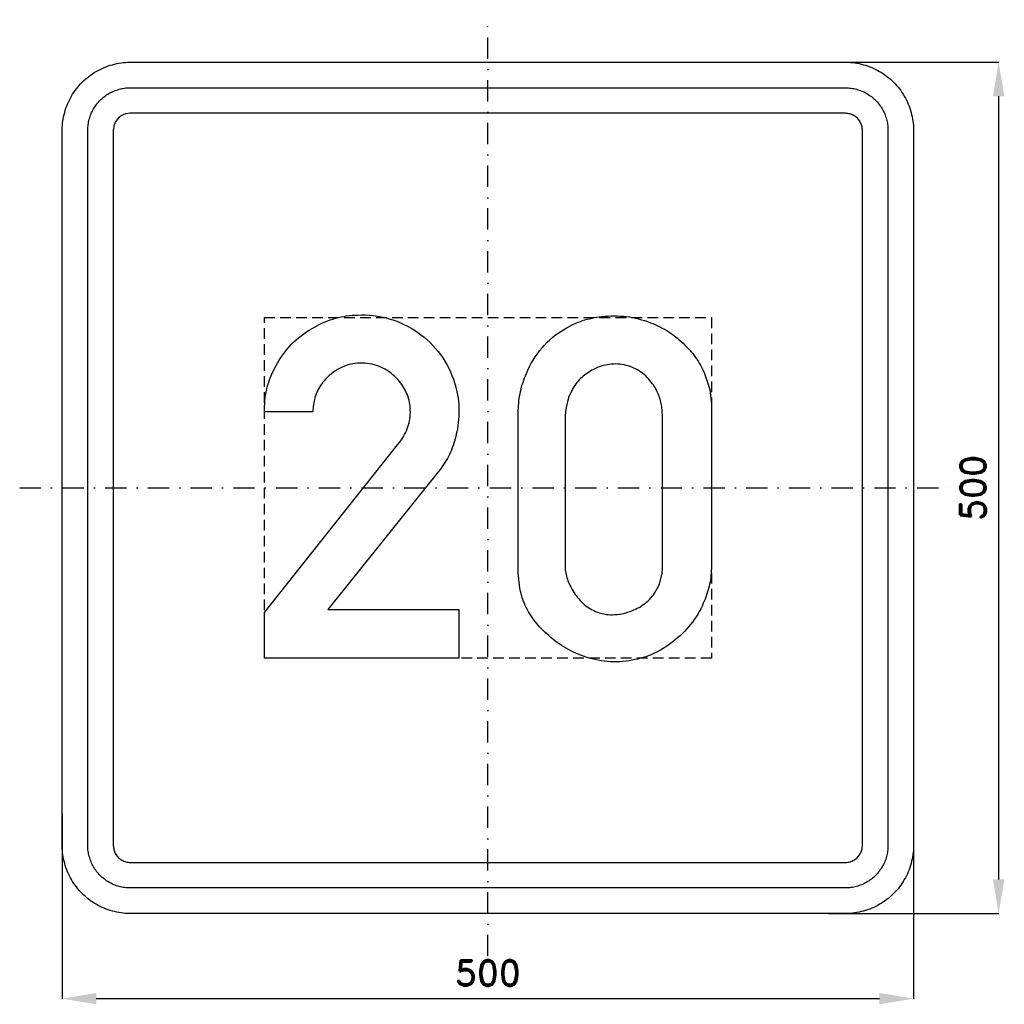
# Model space of a CAD drawing. Header units: millimetres. Extents: x -275 to 303, y -303 to 275.
import ezdxf

# ---------------------------------------------------------------- set-up
doc = ezdxf.new("R2010")
doc.units = ezdxf.units.MM
doc.header["$LTSCALE"] = 5
doc.linetypes.add('ČERCHOVANÁX2', pattern=[2, 1, -0.5, 0, -0.5])
doc.linetypes.add('ČÁRKOVANÁX2', pattern=[1.5, 1, -0.5])
doc.layers.add('Kóty', color=2, linetype='Continuous')
doc.layers.add('Značka', color=7, linetype='Continuous')
doc.styles.get("Standard").update_dxf_attribs({"font": 'romand.shx', "height": 15})
doc.dimstyles.get("Standard").update_dxf_attribs({"dimtxt": 15, "dimasz": 20, "dimexe": 0.18, "dimexo": 0.0625, "dimgap": 7.5, "dimtad": 1, "dimdec": 0, "dimzin": 0, "dimdsep": 46, "dimtxsty": 'Standard', "dimcen": 0.09, "dimadec": 0, "dimazin": 0, "dimtfac": 1, "dimtdec": 0, "dimtofl": 0, "dimtmove": 0, "dimatfit": 3, "dimfxl": 1, "dimtolj": 1, "dimtzin": 0, "dimarcsym": 0})

# ---------------------------------------------------------------- blocks, each defined once
blk = doc.blocks.new('*D0')
at = {"layer": 'Defpoints', "color": 0, "transparency": 16777216}
for p in [(197.45, 250), (200.02, -250), (300, -250)]:
    blk.add_point(p, dxfattribs=at)
at = {"layer": 'Kóty', "color": 0, "lineweight": -2, "transparency": 16777216}
for p, q in [((197.51, 250), (300.18, 250)), ((300, 230), (300, -230)), ((200.08, -250), (300.18, -250))]:
    blk.add_line(p, q, dxfattribs=at)
at = {"layer": 'Kóty', "color": 0, "transparency": 16777216}
for points in [[(296.67, 230), (303.33, 230), (300, 250)], [(296.67, -230), (303.33, -230), (300, -250)]]:
    blk.add_solid(points, dxfattribs=at)
at = {"layer": 'Kóty', "color": 0, "transparency": 16777216, "insert": (285, 0), "char_height": 15, "attachment_point": 5, "rotation": 90}
blk.add_mtext('\\A1;500', dxfattribs=at)
blk = doc.blocks.new('*D1')
at = {"layer": 'Defpoints', "color": 0, "transparency": 16777216}
for p in [(-250, -191.31), (250, -210), (250, -300)]:
    blk.add_point(p, dxfattribs=at)
at = {"layer": 'Kóty', "color": 0, "lineweight": -2, "transparency": 16777216}
for p, q in [((-250, -191.37), (-250, -300.18)), ((250, -210.06), (250, -300.18)), ((-230, -300), (230, -300))]:
    blk.add_line(p, q, dxfattribs=at)
at = {"layer": 'Kóty', "color": 0, "transparency": 16777216}
for points in [[(-230, -296.67), (-230, -303.33), (-250, -300)], [(230, -296.67), (230, -303.33), (250, -300)]]:
    blk.add_solid(points, dxfattribs=at)
at = {"layer": 'Kóty', "color": 0, "transparency": 16777216, "insert": (0, -285), "char_height": 15, "attachment_point": 5}
blk.add_mtext('\\A1;500', dxfattribs=at)

msp = doc.modelspace()

# ---------------------------------------------------------------- linework, layer by layer
at = {"layer": 'Značka', "color": 6, "linetype": 'ČERCHOVANÁX2', "ltscale": 2.5}
for points in [[(0, -275), (0, 275)], [(-275, 0), (275, 0)]]:
    msp.add_lwpolyline(points, dxfattribs=at)
at = {"layer": 'Značka', "color": 5}
for points in [[(-210, -250), (-210.157, -250), (-210.314, -249.999, -0.0321795), (-215.479, -249.637, -0.0354417), (-220.555, -248.582, -0.0362703), (-225.464, -246.923, -0.0344214), (-230.091, -244.589, -0.0337228), (-234.402, -241.714, -0.0340857), (-238.284, -238.284, -0.0342101), (-241.717, -234.403, -0.0342303), (-244.589, -230.091, -0.0340422), (-246.906, -225.46, -0.0334123), (-248.582, -220.555, -0.0341272), (-249.654, -215.477, -0.0367437), (-249.999, -210.314), (-250, -210.157), (-250, -210), (-250, 210), (-250, 210.157), (-249.999, 210.314, -0.0321794), (-249.637, 215.479, -0.0354442), (-248.582, 220.555, -0.0362649), (-246.923, 225.464, -0.0344166), (-244.589, 230.091, -0.0337177), (-241.714, 234.402, -0.0340796), (-238.284, 238.284, -0.0342128), (-234.403, 241.717, -0.0342224), (-230.091, 244.589, -0.0340475), (-225.46, 246.906, -0.033405), (-220.555, 248.582, -0.0341289), (-215.477, 249.654, -0.0367407), (-210.314, 249.999), (-210.157, 250), (-210, 250), (210, 250), (210.157, 250), (210.314, 249.999, -0.0321794), (215.479, 249.637, -0.0354428), (220.555, 248.582, -0.0362594), (225.464, 246.923, -0.0344088), (230.091, 244.589, -0.0337189), (234.402, 241.714, -0.0340731), (238.284, 238.284, -0.0342144), (241.717, 234.403, -0.0342259), (244.589, 230.091, -0.0340499), (246.906, 225.46, -0.0334066), (248.582, 220.555, -0.0341277), (249.654, 215.477, -0.0367414), (249.999, 210.314), (250, 210.157), (250, 210), (250, -210), (250, -210.157), (249.999, -210.314, -0.0321795), (249.637, -215.479, -0.0354421), (248.582, -220.555, -0.0362592), (246.923, -225.464, -0.0344116), (244.589, -230.091, -0.033722), (241.714, -234.402, -0.0340791), (238.284, -238.284, -0.0342076), (234.403, -241.717, -0.0342334), (230.091, -244.589, -0.0340472), (225.46, -246.906, -0.0334177), (220.555, -248.582, -0.0341277), (215.477, -249.654, -0.0367473), (210.314, -249.999), (210.157, -250), (210, -250), (-210, -250)], [(-210, -235), (-210.098, -235), (-210.196, -234.999, -0.0321795), (-213.424, -234.773, -0.0354416), (-216.597, -234.114, -0.0362629), (-219.665, -233.077, -0.0344152), (-222.557, -231.618, -0.0337193), (-225.251, -229.821, -0.034085), (-227.678, -227.678, -0.0342046), (-229.823, -225.252, -0.034229), (-231.618, -222.557, -0.0340469), (-233.066, -219.663, -0.0334131), (-234.114, -216.597, -0.0341266), (-234.784, -213.423, -0.0367459), (-234.999, -210.196), (-235, -210.098), (-235, -210), (-235, 210), (-235, 210.098), (-234.999, 210.196, -0.0321788), (-234.773, 213.424, -0.0354481), (-234.114, 216.597, -0.0362683), (-233.077, 219.665, -0.0344122), (-231.618, 222.557, -0.0337222), (-229.821, 225.251, -0.0340955), (-227.678, 227.678, -0.0341878), (-225.252, 229.823, -0.0342259), (-222.557, 231.618, -0.0340259), (-219.663, 233.066, -0.0334071), (-216.597, 234.114, -0.0341381), (-213.423, 234.784, -0.0367365), (-210.196, 234.999), (-210.098, 235), (-210, 235), (210, 235), (210.098, 235), (210.196, 234.999, -0.0321976), (213.424, 234.773, -0.0354366), (216.597, 234.114, -0.0362483), (219.665, 233.077, -0.0343996), (222.557, 231.618, -0.0337259), (225.251, 229.821, -0.0340903), (227.678, 227.678, -0.0341924), (229.823, 225.252, -0.0342246), (231.618, 222.557, -0.0340342), (233.066, 219.663, -0.033413), (234.114, 216.597, -0.0341406), (234.784, 213.423, -0.0367343), (234.999, 210.196), (235, 210.098), (235, 210), (235, -210), (235, -210.098), (234.999, -210.196, -0.0321983), (234.773, -213.424, -0.0354324), (234.114, -216.597, -0.0362459), (233.077, -219.665, -0.0344078), (231.618, -222.557, -0.0337232), (229.821, -225.251, -0.034081), (227.678, -227.678, -0.0342138), (225.252, -229.823, -0.0342285), (222.557, -231.618, -0.0340468), (219.663, -233.066, -0.0334175), (216.597, -234.114, -0.0341268), (213.423, -234.784, -0.036739), (210.196, -234.999), (210.098, -235), (210, -235), (-210, -235)], [(-210, -220), (210, -220), (210.039, -220), (210.079, -220, 0.032183), (211.37, -219.909, 0.0354467), (212.639, -219.646, 0.0362744), (213.866, -219.231, 0.0344144), (215.023, -218.647, 0.033745), (216.1, -217.928, 0.0340968), (217.071, -217.071, 0.0341871), (217.929, -216.101, 0.0342063), (218.647, -215.023, 0.0340292), (219.227, -213.865, 0.0334622), (219.646, -212.639, 0.0341275), (219.914, -211.369, 0.036765), (220, -210.079), (220, -210.039), (220, -210), (220, 210), (220, 210.039), (220, 210.079, 0.032183), (219.909, 211.37, 0.0354928), (219.646, 212.639, 0.0362965), (219.231, 213.866, 0.0344255), (218.647, 215.023, 0.0337541), (217.928, 216.1, 0.0340968), (217.071, 217.071, 0.0342115), (216.101, 217.929, 0.0341795), (215.023, 218.647, 0.0340137), (213.865, 219.227, 0.0334698), (212.639, 219.646, 0.0341235), (211.369, 219.914, 0.0367638), (210.079, 220), (210.039, 220), (210, 220), (-210, 220), (-210.039, 220), (-210.079, 220), (-211.37, 219.909), (-212.639, 219.646, 0.0362814), (-213.866, 219.231, 0.0344198), (-215.023, 218.647, 0.033728), (-216.1, 217.928, 0.0340771), (-217.071, 217.071, 0.0342342), (-217.929, 216.101, 0.0342041), (-218.647, 215.023, 0.0340291), (-219.227, 213.865, 0.0334198), (-219.646, 212.639, 0.0341179), (-219.914, 211.369, 0.0367402), (-220, 210.079), (-220, 210.039), (-220, 210), (-220, -210), (-220, -210.039), (-220, -210.079, 0.0321735), (-219.909, -211.37, 0.0354428), (-219.646, -212.639, 0.0362649), (-219.231, -213.866, 0.0344139), (-218.647, -215.023, 0.0337189), (-217.928, -216.1, 0.0340819), (-217.071, -217.071, 0.0342185), (-216.101, -217.929, 0.0342259), (-215.023, -218.647, 0.0340499), (-213.865, -219.227, 0.0334066), (-212.639, -219.646, 0.0341277), (-211.369, -219.914, 0.0367414), (-210.079, -220), (-210.039, -220), (-210, -220)], [(-131.3, -100), (-131.3, -73.271), (-53.07, 25.188), (-51.93, 26.636), (-50.82, 28.125, 0.0829336), (-46.59, 37.019, 0.0944369), (-45.66, 46.833, 0.0921234), (-47.73, 55.712, 0.0840318), (-52.76, 63.417, 0.0981603), (-61.61, 70.321, 0.106069), (-72.36, 73.188, 0.106166), (-83.31, 71.812, 0.0999644), (-92.91, 66.167, 0.0837475), (-98.89, 59.241, 0.0916787), (-102.09, 50.875), (-102.58, 47.787), (-102.84, 44.667), (-131.3, 44.667), (-131.23, 47.356), (-131.09, 50.042, -0.0593996), (-128.72, 62.05, -0.0581954), (-123.59, 73.271, -0.0721557), (-114.08, 85.565, -0.0722157), (-101.51, 94.646, -0.0614971), (-89.43, 99.613, -0.0599393), (-76.49, 101.542, -0.0830631), (-58.01, 99.39, -0.0870542), (-41.24, 91.229, -0.0877681), (-27.8, 78.285, -0.0877892), (-19.59, 61.625, -0.0684993), (-17.05, 47.401, -0.062392), (-18.26, 32.958, -0.0506914), (-21.4, 22.213, -0.0618499), (-26.78, 12.542), (-27.85, 11.082), (-28.95, 9.646), (-93.93, -71.458), (-17.14, -71.458), (-17.14, -100), (-131.3, -100)], [(17.86, 42.083), (17.85, 43.875), (17.86, 45.667, -0.0490056), (19.17, 56.603, -0.0499386), (22.64, 67.167, -0.0795142), (31.82, 82.258, -0.0890868), (45.32, 93.438, -0.059803), (55.66, 98.22, -0.0520087), (66.82, 100.604, -0.0620177), (81.39, 100.623, -0.064504), (95.47, 97.021, -0.0554438), (106.36, 91.574, -0.0554853), (115.78, 83.875, -0.05109), (122.7, 75.553, -0.0548594), (127.72, 65.979), (130.28, 57.763), (131.3, 49.25), (131.35, 46.27), (131.3, 43.292), (131.3, -43.875), (131.32, -45.667), (131.3, -47.458, -0.0517287), (129.95, -57.824, -0.0496591), (126.53, -67.771, -0.0667927), (119.08, -80.289, -0.0659008), (108.61, -90.437, -0.0610782), (97.34, -97.314, -0.0641391), (84.74, -101.187, -0.0696631), (70.24, -101.96, -0.0674448), (56.07, -98.812, -0.0568191), (44.65, -93.405, -0.0495883), (34.57, -85.667, -0.0480543), (26.95, -77.414, -0.0658445), (21.45, -67.771, -0.054809), (18.79, -59.002), (17.86, -49.854), (17.83, -46.86), (17.86, -43.875), (17.86, 42.083)], [(45.32, 42.083), (45.32, -43.875), (45.31, -45.074), (45.32, -46.271, 0.0738967), (46.72, -53.675, 0.0595564), (50.09, -60.604, 0.0707572), (55.76, -67.729, 0.0946021), (63.24, -72.542, 0.108416), (73.24, -74.517, 0.0875524), (83.53, -72.542, 0.0781562), (91.66, -68.314, 0.0881662), (97.86, -61.792, 0.061757), (100.78, -56.343), (102.28, -50.375), (102.57, -47.132), (102.64, -43.875), (102.64, 42.083), (102.45, 44.912), (102.14, 47.729, 0.0583955), (100.25, 54.766, 0.064656), (96.68, 61.188, 0.088085), (89.89, 68.016, 0.0978857), (81.16, 71.938, 0.0998453), (71.43, 72.549, 0.0882759), (62.05, 69.563, 0.0741885), (55.15, 64.877, 0.0756883), (49.99, 58.438), (47.41, 53.028), (45.95, 47.229), (45.59, 44.661), (45.32, 42.083)]]:
    msp.add_lwpolyline(points, format="xyb", dxfattribs=at)
at = {"layer": 'Značka', "color": 6, "linetype": 'ČÁRKOVANÁX2', "ltscale": 1.25}
msp.add_lwpolyline([(-131.3, -100), (-131.3, 100), (131.3, 100), (131.3, -100), (-131.3, -100)], dxfattribs=at)

# ---------------------------------------------------------------- dimensions: what is measured, and where the dimension line sits
at = {"layer": 'Kóty'}
dim = msp.add_linear_dim(base=(300, -250), p1=(197.45, 250), p2=(200.015, -250), angle=90, dimstyle='Standard', dxfattribs=at)
dim.commit()
dim.dimension.update_dxf_attribs({"geometry": '*D0', "text_midpoint": (285, 0)})
dim = msp.add_linear_dim(base=(250, -300), p1=(-250, -191.308), p2=(250, -210), dimstyle='Standard', dxfattribs=at)
dim.commit()
dim.dimension.update_dxf_attribs({"geometry": '*D1', "text_midpoint": (0, -285)})

doc.saveas('drawing.dxf')
